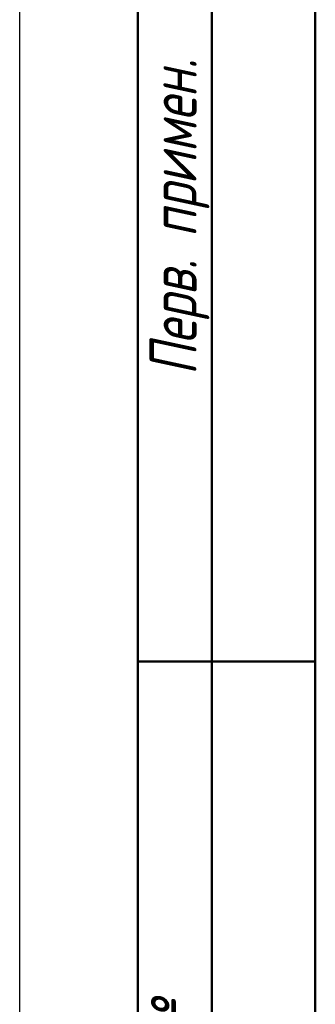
# Model space of a CAD drawing. Header units: millimetres. Extents: x -75 to 691, y -69 to 356.
# Tile 11 of 19: x 0 to 20, y 209 to 275. Entities that reach past the tile are written whole.
import ezdxf
from ezdxf.enums import TextEntityAlignment as Align

# ---------------------------------------------------------------- set-up
doc = ezdxf.new("R2010")
doc.units = ezdxf.units.MM
for name, color, linetype, lineweight in [('Кромка (ГОСТ)', 7, 'Continuous', 50), ('Обозначение (ГОСТ)', 7, 'Continuous', 25), ('Эскизная геометрия (ГОСТ)', 7, 'Continuous', 50)]:
    doc.layers.add(name, color=color, linetype=linetype, lineweight=lineweight)
doc.styles.get("Standard").update_dxf_attribs({"font": 'GOST Common Italic.ttf'})
doc.styles.add('Альтернативный текст (ГОСТ)', font='txt', dxfattribs={"width": 0.8})

# ---------------------------------------------------------------- blocks, each defined once
blk = doc.blocks.new('ГОСТ - Доп. графы 2')
at = {"layer": 'Эскизная геометрия (ГОСТ)'}
for p, q in [((-12, 0), (-12, 120)), ((-7, 0), (-7, 120)), ((-12, 60), (0, 60))]:
    blk.add_line(p, q, dxfattribs=at)
at = {"layer": 'Обозначение (ГОСТ)', "char_height": 3.17, "attachment_point": 5, "rotation": 90, "style": 'Альтернативный текст (ГОСТ)'}
for s, insert, width in [('\\fGOST Common|b0|i1;\\H3.1700;Перв. примен.', (-9.187, 90.049), 60.01429), ('\\fGOST Common|b0|i1;\\H3.1700;Справ. №', (-9.104, 29.999), 59.93572)]:
    blk.add_mtext(s, dxfattribs=dict(at, insert=insert, width=width))
at = {"layer": 'Обозначение (ГОСТ)', "lineweight": 30, "width": 0.8, "flags": 17}
for tag, p in [('Первичная_применяемость', (-3.651, 90.027)), ('Справочный_номер', (-3.551, 30.017))]:
    blk.add_attdef(tag, text='', height=3.17, rotation=90, dxfattribs=at).set_placement(p, align=Align.MIDDLE_CENTER)
blk = doc.blocks.new('Рамки ГОСТ_ граница 297x210')
at = {"layer": 'Кромка (ГОСТ)', "lineweight": 25}
blk.add_line((0, 0), (0, 297), dxfattribs=at)
at = {"layer": 'Кромка (ГОСТ)'}
blk.add_line((20, 292), (20, 5), dxfattribs=at)

msp = doc.modelspace()

# ---------------------------------------------------------------- block references
for name, p in [('Рамки ГОСТ_ граница 297x210', (0, 0)), ('ГОСТ - Доп. графы 2', (20, 172))]:
    msp.add_blockref(name, p)

doc.saveas('drawing.dxf')
